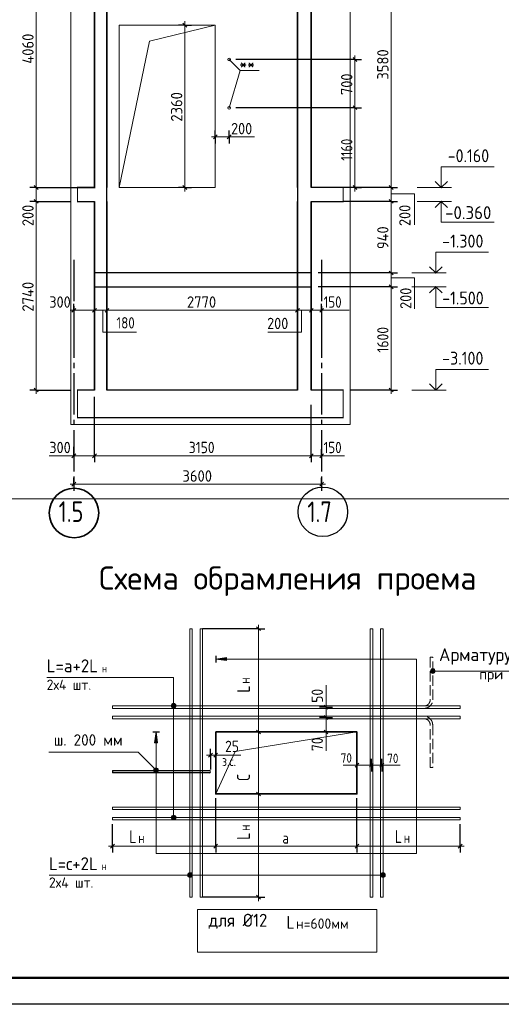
# Model space of a CAD drawing. Header units: millimetres. Extents: x -5 to 21005, y -5 to 14850.
# Tile 2 of 9: x 5698 to 10365, y -5 to 9527. Entities that reach past the tile are written whole.
import ezdxf

# ---------------------------------------------------------------- set-up
doc = ezdxf.new("R2010")
doc.units = ezdxf.units.MM
doc.linetypes.add('______2', pattern=[135, 100, -35])
doc.linetypes.add('______5', pattern=[550, 400, -50, 50, -50])
for name, color, linetype, lineweight in [('Standard', 7, 'Continuous', 25), ('Арм.стержн.ниж.зоны 2й ряд', 7, '______2', 25), ('ЖБ Перекрытие средний уровень', 7, 'Continuous', 50), ('Позиционная метка линия выноска', 7, 'Continuous', 13), ('Примечания', 7, 'Continuous', 13), ('Размерная линия_ общее', 7, 'Continuous', 13), ('Текст_ общее', 7, 'Continuous', 25)]:
    doc.layers.add(name, color=color, linetype=linetype, lineweight=lineweight)
for name, color, linetype, lineweight, true_color in [('ЖБ Перекрытие верхний уровень', 7, 'Continuous', 25, 0xe0e0ff), ('ЖБ Плита Фундамента верхний уровень', 7, 'Continuous', 25, 0x783c14), ('ЖБ Стена верхний уровень', 7, 'Continuous', 25, 0x006e00)]:
    doc.layers.add(name, color=color, linetype=linetype, lineweight=lineweight, true_color=true_color)
doc.layers.add('Оси', color=7, linetype='______5', true_color=0x656565)
doc.layers.add('Размерная выноска', color=7, linetype='Continuous')
doc.styles.add('ISOCPEUR', font='txt')

msp = doc.modelspace()

# ---------------------------------------------------------------- hatches: boundary and pattern name
at = {"layer": 'Standard', "linetype": 'Continuous', "lineweight": 13, "transparency": 33554687}
for points in [[(7702.5, 3352.6), (7597.5, 3337.6), (7702.5, 3322.6)], [(9701.5, 3198.2), (9701.5, 3243.2), (9690.3, 3240)], [(9712.8, 3201.3), (9712.8, 3240), (9701.5, 3243.2)], [(9712.8, 3201.3), (9701.5, 3243.2), (9701.5, 3198.2)], [(9682.2, 3209.4), (9682.2, 3231.9), (9679, 3220.7)], [(9690.3, 3201.3), (9690.3, 3240), (9682.2, 3231.9)], [(9690.3, 3201.3), (9682.2, 3231.9), (9682.2, 3209.4)], [(9701.5, 3198.2), (9690.3, 3240), (9690.3, 3201.3)], [(9720.9, 3209.4), (9720.9, 3231.9), (9712.8, 3240)], [(9720.9, 3209.4), (9712.8, 3240), (9712.8, 3201.3)], [(9720.9, 3231.9), (9720.9, 3209.4), (9724, 3220.7)], [(6997.4, 2267.3), (7013.3, 2283.2), (7003.1, 2277.5)], [(7013.3, 2283.2), (6997.4, 2267.3), (6997.4, 2255.8)], [(7013.3, 2283.2), (6997.4, 2255.8), (7024.7, 2283.2)], [(7024.7, 2283.2), (6997.4, 2255.8), (7003.1, 2245.6)], [(7024.7, 2283.2), (7003.1, 2245.6), (7034.9, 2277.5)], [(7034.9, 2277.5), (7003.1, 2245.6), (7013.3, 2239.9)], [(7034.9, 2277.5), (7013.3, 2239.9), (7040.6, 2267.3)], [(7040.6, 2267.3), (7013.3, 2239.9), (7024.7, 2239.9)], [(7040.6, 2267.3), (7024.7, 2239.9), (7040.6, 2255.8)], [(7040.6, 2255.8), (7024.7, 2239.9), (7034.9, 2245.6)]]:
    msp.add_hatch(color=7, dxfattribs=at).paths.add_polyline_path(points)
msp.add_hatch(color=7, dxfattribs=at).paths.add_polyline_path([(7004.5, 2526.6), (7019.5, 2631.6), (7034.5, 2526.6)], flags=16)
at = {"layer": 'Текст_ общее', "linetype": 'Continuous', "lineweight": 13, "transparency": 33554687}
for points in [[(7167.1, 2885.5), (7212.1, 2885.5), (7209, 2896.8)], [(7167.1, 2885.5), (7209, 2896.8), (7170.3, 2896.8)], [(7170.3, 2874.3), (7212.1, 2885.5), (7167.1, 2885.5)], [(7170.3, 2896.8), (7209, 2896.8), (7200.9, 2904.9)], [(7170.3, 2896.8), (7200.9, 2904.9), (7178.4, 2904.9)], [(7170.3, 2874.3), (7209, 2874.3), (7212.1, 2885.5)], [(7178.4, 2866.2), (7209, 2874.3), (7170.3, 2874.3)], [(7178.4, 2904.9), (7200.9, 2904.9), (7189.6, 2908)], [(7178.4, 2866.2), (7200.9, 2866.2), (7209, 2874.3)], [(7200.9, 2866.2), (7178.4, 2866.2), (7189.6, 2863)], [(7167.1, 1803.6), (7212.1, 1803.6), (7209, 1814.8)], [(7167.1, 1803.6), (7209, 1814.8), (7170.3, 1814.8)], [(7170.3, 1814.8), (7209, 1814.8), (7200.9, 1822.9)], [(7170.3, 1814.8), (7200.9, 1822.9), (7178.4, 1822.9)], [(7178.4, 1822.9), (7200.9, 1822.9), (7189.6, 1826.1)], [(7170.3, 1792.3), (7212.1, 1803.6), (7167.1, 1803.6)], [(7170.3, 1792.3), (7209, 1792.3), (7212.1, 1803.6)], [(7178.4, 1784.2), (7209, 1792.3), (7170.3, 1792.3)], [(7178.4, 1784.2), (7200.9, 1784.2), (7209, 1792.3)], [(7200.9, 1784.2), (7178.4, 1784.2), (7189.6, 1781.1)], [(7330.2, 1234.6), (7330.2, 1257.1), (7327, 1245.9)], [(7338.3, 1226.5), (7338.3, 1265.2), (7330.2, 1257.1)], [(7338.3, 1226.5), (7330.2, 1257.1), (7330.2, 1234.6)], [(7349.5, 1223.4), (7349.5, 1268.4), (7338.3, 1265.2)], [(7349.5, 1223.4), (7338.3, 1265.2), (7338.3, 1226.5)], [(7360.8, 1226.5), (7360.8, 1265.2), (7349.5, 1268.4)], [(7360.8, 1226.5), (7349.5, 1268.4), (7349.5, 1223.4)], [(7368.9, 1234.6), (7368.9, 1257.1), (7360.8, 1265.2)], [(7368.9, 1234.6), (7360.8, 1265.2), (7360.8, 1226.5)], [(7368.9, 1257.1), (7368.9, 1234.6), (7372, 1245.9)], [(9199.2, 1234.6), (9199.2, 1257.1), (9196, 1245.9)], [(9207.3, 1226.5), (9207.3, 1265.2), (9199.2, 1257.1)], [(9207.3, 1226.5), (9199.2, 1257.1), (9199.2, 1234.6)], [(9218.5, 1223.4), (9218.5, 1268.4), (9207.3, 1265.2)], [(9218.5, 1223.4), (9207.3, 1265.2), (9207.3, 1226.5)], [(9229.8, 1226.5), (9229.8, 1265.2), (9218.5, 1268.4)], [(9229.8, 1226.5), (9218.5, 1268.4), (9218.5, 1223.4)], [(9237.9, 1234.6), (9237.9, 1257.1), (9229.8, 1265.2)], [(9237.9, 1234.6), (9229.8, 1265.2), (9229.8, 1226.5)], [(9237.9, 1257.1), (9237.9, 1234.6), (9241, 1245.9)]]:
    msp.add_hatch(color=7, dxfattribs=at).paths.add_polyline_path(points)

# ---------------------------------------------------------------- linework, layer by layer
at = {"layer": 'Standard', "color": 7, "linetype": 'Continuous', "lineweight": 13, "transparency": 33554687}
for p, q in [((7727.2, 9141.9), (7834.2, 9034.9)), ((7727.2, 8675.2), (7834.2, 9034.9)), ((7834.2, 9034.9), (8018.2, 9034.9)), ((9883.6, 7901.9), (9550.3, 7901.9)), ((9883.6, 7768.6), (9550.3, 7768.6)), ((9830.1, 7075.2), (9496.8, 7075.2)), ((9830.1, 6941.9), (9496.8, 6941.9)), ((9830.1, 5941.9), (9496.8, 5941.9)), ((9701.5, 3243.2), (9701.5, 3243.2)), ((9679, 3220.7), (9679, 3220.7)), ((11352.1, 3220.7), (9701.5, 3220.7)), ((9701.5, 3198.2), (9701.5, 3198.2)), ((9724, 3220.7), (9724, 3220.7)), ((8666.3, 2871.6), (8666.3, 3085.6)), ((8666.3, 2631.6), (8666.3, 2449.6)), ((7597.4, 2407.2), (7841.4, 2407.2)), ((8966.5, 2310.2), (8832.5, 2310.2)), ((9206.9, 2310.2), (9384.9, 2310.2)), ((7003.1, 2277.5), (7003.1, 2277.5)), ((7003.1, 2245.6), (7003.1, 2245.6)), ((7034.9, 2277.5), (7034.9, 2277.5)), ((7034.9, 2245.6), (7034.9, 2245.6))]:
    msp.add_line(p, q, dxfattribs=at)
at = {"layer": 'Standard', "color": 251, "linetype": 'Continuous', "lineweight": 13, "true_color": 0x494949, "transparency": 33554687}
for p, q in [((7702.5, 3352.6), (7597.5, 3337.6)), ((7597.5, 3337.6), (7597.5, 3337.6)), ((7597.5, 3337.6), (7597.5, 3337.6)), ((7597.5, 3337.6), (7597.5, 3337.6)), ((7597.5, 3337.6), (7702.5, 3322.6)), ((7702.5, 3322.6), (7702.5, 3352.6)), ((7702.5, 3337.6), (7710, 3337.6)), ((7004.5, 2526.6), (7019.5, 2631.6)), ((7019.5, 2631.6), (7019.5, 2631.6)), ((7019.5, 2631.6), (7019.5, 2631.6)), ((7019.5, 2631.6), (7019.5, 2631.6)), ((7019.5, 2631.6), (7034.5, 2526.6)), ((7034.5, 2526.6), (7004.5, 2526.6)), ((7019.5, 2526.6), (7019.5, 2519.1))]:
    msp.add_line(p, q, dxfattribs=at)
at = {"layer": 'Standard', "color": 7, "linetype": '______2', "lineweight": 13, "transparency": 33554687}
for p, q in [((9675.8, 3355.3), (9675.8, 2943.3)), ((9699.8, 3355.3), (9675.8, 3355.3)), ((9699.8, 2943.3), (9699.8, 3355.3)), ((9675.8, 2287.6), (9675.8, 2699.6)), ((9699.8, 2699.6), (9699.8, 2287.6)), ((9699.8, 2287.6), (9675.8, 2287.6))]:
    msp.add_line(p, q, dxfattribs=at)
at = {"layer": 'Standard', "color": 7, "linetype": 'Continuous', "lineweight": 25, "transparency": 33554687}
msp.add_lwpolyline([(0, 0), (21000, 0), (21000, 14850), (0, 14850), (0, 0)], close=True, dxfattribs=at)
at = {"layer": 'Standard', "color": 7, "linetype": 'Continuous', "lineweight": 50, "transparency": 33554687}
msp.add_lwpolyline([(1000, 14600), (20750, 14600), (20750, 250), (1000, 250), (1000, 14600)], close=True, dxfattribs=at)
at = {"layer": 'Standard', "color": 254, "linetype": 'Continuous', "lineweight": 18, "true_color": 0xc4c4ff, "transparency": 33554687}
msp.add_lwpolyline([(6193.1, 5608.6), (8899.3, 5608.6), (8899.3, 13608.6), (6193.1, 13608.6), (6193.1, 5608.6)], dxfattribs=at)
at = {"layer": 'Standard', "color": 7, "linetype": 'Continuous', "lineweight": 13, "transparency": 33554687}
for points in [[(9783.6, 7901.9), (9783.6, 8101.9), (10295.3, 8101.9)], [(9783.6, 7768.6), (9783.6, 7568.6), (10295.3, 7568.6)], [(9730.1, 7075.2), (9730.1, 7275.2), (10241.8, 7275.2)], [(9730.1, 6941.9), (9730.1, 6741.9), (10241.8, 6741.9)], [(9730.1, 5941.9), (9730.1, 6141.9), (10241.8, 6141.9)], [(13594.3, 4889.3), (4807.5, 4889.3), (4807.5, -5)], [(7369.5, 3631.6), (7369.5, 1031.6), (7345.5, 1031.6), (7345.5, 3631.6), (7369.5, 3631.6)], [(7469.5, 3631.6), (7469.5, 1031.6), (7445.5, 1031.6), (7445.5, 3631.6), (7469.5, 3631.6)], [(9094.5, 3631.6), (9094.5, 1031.6), (9118.5, 1031.6), (9118.5, 3631.6), (9094.5, 3631.6)], [(9194.5, 3631.6), (9194.5, 1031.6), (9218.5, 1031.6), (9218.5, 3631.6), (9194.5, 3631.6)], [(9966.5, 2859.6), (6597.5, 2859.6), (6597.5, 2883.6), (9966.5, 2883.6), (9966.5, 2859.6)], [(9966.5, 2759.6), (6597.5, 2759.6), (6597.5, 2783.6), (9966.5, 2783.6), (9966.5, 2759.6)], [(7597.5, 2031.6), (7785.6, 2443.5), (8966.5, 2631.6)], [(5980.6, 2435.9), (6844.7, 2435.9), (7019, 2261.5)], [(6601.5, 2259.6), (6601.5, 2235.6), (6597.5, 2235.6), (6597.5, 2259.6), (6601.5, 2259.6)], [(9966.5, 1903.6), (6597.5, 1903.6), (6597.5, 1879.6), (9966.5, 1879.6), (9966.5, 1903.6)], [(9966.5, 1803.6), (6597.5, 1803.6), (6597.5, 1779.6), (9966.5, 1779.6), (9966.5, 1803.6)]]:
    msp.add_lwpolyline(points, dxfattribs=at)
at = {"layer": 'Standard', "color": 7, "linetype": 'Continuous', "lineweight": 35, "transparency": 33554687}
for points in [[(9723.1, 7962.4), (9783.6, 7901.9), (9844.1, 7962.4)], [(9723.1, 7708), (9783.6, 7768.6), (9844.1, 7708)], [(9669.6, 7135.8), (9730.1, 7075.2), (9790.7, 7135.8)], [(9669.6, 6881.4), (9730.1, 6941.9), (9790.7, 6881.4)], [(9669.6, 6002.4), (9730.1, 5941.9), (9790.7, 6002.4)]]:
    msp.add_lwpolyline(points, dxfattribs=at)
at = {"layer": 'Standard', "color": 251, "linetype": 'Continuous', "lineweight": 13, "true_color": 0x494949, "transparency": 33554687}
msp.add_lwpolyline([(7019.5, 2631.6), (7019.5, 1453.5), (9544.6, 1453.5), (9544.6, 3337.6), (7597.5, 3337.6)], dxfattribs=at)
at = {"layer": 'Standard', "color": 7, "linetype": 'Continuous', "lineweight": 25, "transparency": 33554687}
msp.add_lwpolyline([(7535.5, 2235.6), (6601.5, 2235.6), (6601.5, 2259.6), (7535.5, 2259.6)], dxfattribs=at)
at = {"layer": 'Standard', "color": 7, "linetype": 'Continuous', "lineweight": 13, "transparency": 33554687}
for centre in [(9701.5, 3220.7), (7019, 2261.5)]:
    msp.add_circle(centre, 22.5, dxfattribs=at)
at = {"layer": 'Standard', "color": 7, "linetype": '______2', "lineweight": 13, "transparency": 33554687}
for centre, radius, start, end in [((9615.8, 2943.3), 60, 270, 0), ((9615.8, 2943.3), 84, 270, 0), ((9615.8, 2699.6), 84, 0, 90), ((9615.8, 2699.6), 60, 0, 90)]:
    msp.add_arc(centre, radius, start, end, dxfattribs=at)
at = {"layer": 'Standard', "color": 7, "linetype": 'Continuous', "lineweight": 25, "transparency": 33554687}
msp.add_arc((7535.5, 2247.6), 12, 270, 90, dxfattribs=at)
at = {"layer": 'Арм.стержн.ниж.зоны 2й ряд', "color": 251, "linetype": 'Continuous', "lineweight": 25, "true_color": 0x494949, "transparency": 33554687}
for p, q in [((7597.5, 3369.6), (7597.5, 3305.6)), ((6987.5, 2631.6), (7051.5, 2631.6))]:
    msp.add_line(p, q, dxfattribs=at)
at = {"layer": 'ЖБ Перекрытие верхний уровень', "color": 253, "linetype": 'Continuous', "lineweight": -3, "true_color": 0xa0a0a0, "transparency": 33554687}
for p, q in [((6423.8, 7901.9), (6259.7, 7901.9)), ((6543.8, 7768.6), (6543.8, 7901.9)), ((8390.5, 7901.9), (8390.5, 7768.6)), ((8832.7, 7901.9), (8523.8, 7901.9)), ((6259.7, 7768.6), (6423.8, 7768.6)), ((8523.8, 7768.6), (8832.7, 7768.6)), ((6423.8, 7075.2), (6423.8, 6941.9)), ((8523.8, 7075.2), (6423.8, 7075.2)), ((8523.8, 6941.9), (8523.8, 7075.2)), ((6423.8, 6941.9), (8523.8, 6941.9))]:
    msp.add_line(p, q, dxfattribs=at)
at = {"layer": 'ЖБ Перекрытие верхний уровень', "color": 253, "linetype": 'Continuous', "lineweight": 18, "true_color": 0xa0a0a0, "transparency": 33554687}
msp.add_line((7593.8, 7901.9), (6660.5, 7901.9), dxfattribs=at)
at = {"layer": 'ЖБ Перекрытие средний уровень', "color": 7, "linetype": 'Continuous', "lineweight": 35, "transparency": 33554687}
msp.add_lwpolyline([(7597.5, 2631.6), (8966.5, 2631.6), (8966.5, 2031.6), (7597.5, 2031.6), (7597.5, 2631.6)], dxfattribs=at)
at = {"layer": 'ЖБ Плита Фундамента верхний уровень', "color": 253, "linetype": 'Continuous', "lineweight": -3, "true_color": 0xa0a0a0, "transparency": 33554687}
for p, q in [((6423.8, 5941.9), (6259.7, 5941.9)), ((8390.5, 5941.9), (6543.8, 5941.9)), ((8832.7, 5941.9), (8523.8, 5941.9)), ((6259.7, 5675.2), (8832.7, 5675.2))]:
    msp.add_line(p, q, dxfattribs=at)
at = {"layer": 'ЖБ Стена верхний уровень', "color": 7, "linetype": 'Continuous', "lineweight": 35, "transparency": 33554687}
for p, q in [((6423.8, 10608.6), (6423.8, 7901.9)), ((6543.8, 7901.9), (6543.8, 10608.6)), ((8390.5, 10288.6), (8390.5, 7901.9)), ((8523.8, 7901.9), (8523.8, 10288.6)), ((6423.8, 7768.6), (6423.8, 5941.9)), ((6543.8, 5941.9), (6543.8, 7768.6)), ((8390.5, 7768.6), (8390.5, 5941.9)), ((8523.8, 5941.9), (8523.8, 7768.6))]:
    msp.add_line(p, q, dxfattribs=at)
at = {"layer": 'ЖБ Стена верхний уровень', "color": 7, "linetype": 'Continuous', "lineweight": 18, "transparency": 33554687}
for p, q in [((6660.5, 9475.2), (6660.5, 7901.9)), ((7593.8, 9475.2), (6660.5, 9475.2)), ((7593.8, 7901.9), (7593.8, 9475.2))]:
    msp.add_line(p, q, dxfattribs=at)
at = {"layer": 'Оси', "color": 8, "linetype": '______5', "lineweight": -3, "transparency": 33554687}
for p, q in [((6223.8, 7203.7), (6223.8, 5029.7)), ((8623.8, 7203.7), (8623.8, 5029.7))]:
    msp.add_line(p, q, dxfattribs=at)
at = {"layer": 'Оси', "color": 7, "linetype": 'Continuous', "lineweight": 35, "transparency": 33554687}
msp.add_circle((6225, 4751.6), 239.6, dxfattribs=at)
at = {"layer": 'Оси', "color": 7, "linetype": 'Continuous', "lineweight": 25, "transparency": 33554687}
msp.add_circle((8635.8, 4763.1), 240, dxfattribs=at)
at = {"layer": 'Позиционная метка линия выноска', "color": 38, "linetype": 'Continuous', "lineweight": 18, "true_color": 0x501e0f, "transparency": 33554687}
for p, q in [((9159.9, 912.3), (7421.9, 912.3)), ((7421.9, 912.3), (7421.9, 498.3)), ((9159.9, 498.3), (9159.9, 912.3)), ((7421.9, 498.3), (9159.9, 498.3))]:
    msp.add_line(p, q, dxfattribs=at)
at = {"layer": 'Примечания', "color": 7, "linetype": 'Continuous', "lineweight": 13, "transparency": 33554687}
for p, q in [((7727.2, 8392.6), (7973.8, 8392.6)), ((8657.2, 6713.9), (8890.5, 6713.9)), ((6223.8, 5305.7), (5982.5, 5305.7)), ((8623.8, 5305.7), (8843.8, 5305.7))]:
    msp.add_line(p, q, dxfattribs=at)
at = {"layer": 'Примечания', "color": 7, "linetype": 'Continuous', "lineweight": 18, "transparency": 33554687}
msp.add_line((9296.8, 7901.9), (9296.8, 8008.6), dxfattribs=at)
at = {"layer": 'Примечания', "color": 253, "linetype": 'Continuous', "lineweight": 13, "true_color": 0xa0a0a0, "transparency": 33554687}
msp.add_lwpolyline([(6660.5, 7901.9), (6955.9, 9318.5), (7593.8, 9475.2)], dxfattribs=at)
at = {"layer": 'Примечания', "color": 7, "linetype": 'Continuous', "lineweight": 13, "transparency": 33554687}
for points in [[(9296.8, 7842.1), (9523.5, 7842.1), (9523.5, 7542.1)], [(9296.8, 7028.7), (9523.5, 7028.7), (9523.5, 6728.7)], [(6504.2, 6713.9), (6504.2, 6500.6), (6830.9, 6500.6)], [(8430.1, 6713.9), (8430.1, 6500.6), (8103.5, 6500.6)]]:
    msp.add_lwpolyline(points, dxfattribs=at)
at = {"layer": 'Примечания', "color": 7, "linetype": 'Continuous', "lineweight": 18, "transparency": 33554687}
for centre in [(7727.2, 9141.9), (7727.2, 8675.2)]:
    msp.add_circle(centre, 13.3, dxfattribs=at)
at = {"layer": 'Размерная выноска', "color": 7, "linetype": 'Continuous', "lineweight": 13, "transparency": 33554687}
for p, q in [((6259.7, 7761.9), (6259.7, 7908.6)), ((8832.7, 7908.6), (8832.7, 7761.9)), ((6259.7, 5668.6), (6259.7, 5948.6)), ((8832.7, 5948.6), (8832.7, 5668.6))]:
    msp.add_line(p, q, dxfattribs=at)
at = {"layer": 'Размерная линия_ общее', "color": 7, "linetype": 'Continuous', "lineweight": 13, "transparency": 33554687}
for p, q in [((5858.4, 7901.9), (5858.4, 10608.6)), ((9296.8, 7901.9), (9296.8, 10288.6)), ((7299, 9475.2), (7299, 9512.7)), ((8946.8, 9141.9), (8946.8, 9179.4)), ((8946.8, 8675.2), (8946.8, 9141.9)), ((7593.8, 8392.6), (7556.3, 8392.6)), ((7593.8, 8392.6), (7727.2, 8392.6)), ((7727.2, 8392.6), (7764.7, 8392.6)), ((5858.4, 7768.6), (5858.4, 7901.9)), ((7299, 7901.9), (7299, 7864.4)), ((8946.8, 7901.9), (8946.8, 7864.4)), ((9296.8, 7768.6), (9296.8, 7901.9)), ((9296.8, 7075.2), (9296.8, 7768.6)), ((9296.8, 6941.9), (9296.8, 7075.2)), ((6223.8, 6713.9), (6186.3, 6713.9)), ((6223.8, 6713.9), (6423.8, 6713.9)), ((6423.8, 6713.9), (6543.8, 6713.9)), ((6543.8, 6713.9), (8390.5, 6713.9)), ((8390.5, 6713.9), (8523.8, 6713.9)), ((8523.8, 6713.9), (8623.8, 6713.9)), ((8623.8, 6713.9), (8661.3, 6713.9)), ((5858.4, 5941.9), (5858.4, 5904.4)), ((9296.8, 5941.9), (9296.8, 5904.4)), ((6223.8, 5305.7), (6186.3, 5305.7)), ((6223.8, 5305.7), (6423.8, 5305.7)), ((6423.8, 5305.7), (8523.8, 5305.7)), ((8523.8, 5305.7), (8623.8, 5305.7)), ((8623.8, 5305.7), (8661.3, 5305.7)), ((6223.8, 5029.7), (6186.3, 5029.7)), ((6223.8, 5029.7), (8623.8, 5029.7)), ((8623.8, 5029.7), (8661.3, 5029.7)), ((8011.4, 3631.6), (8011.4, 3669.1)), ((8011.4, 3631.6), (8011.4, 2631.6)), ((8666.3, 2871.6), (8666.3, 2909.1)), ((8666.3, 2771.6), (8666.3, 2871.6)), ((8666.3, 2631.6), (8666.3, 2771.6)), ((8011.4, 2631.6), (8011.4, 2669.1)), ((8011.4, 2631.6), (8011.4, 2594.1)), ((8011.4, 2031.6), (8011.4, 2631.6)), ((8666.3, 2631.6), (8666.3, 2594.1)), ((7547.4, 2407.2), (7509.9, 2407.2)), ((7597.4, 2407.2), (7547.4, 2407.2)), ((7597.4, 2407.2), (7634.9, 2407.2)), ((8966.5, 2310.2), (8929, 2310.2)), ((8966.5, 2310.2), (9106, 2310.2)), ((9106, 2310.2), (9206.9, 2310.2)), ((9206.9, 2310.2), (9244.4, 2310.2)), ((8011.4, 1031.6), (8011.4, 2031.6)), ((6597.5, 1525.6), (6560, 1525.6)), ((7597.5, 1525.6), (6597.5, 1525.6)), ((7597.5, 1525.6), (7560, 1525.6)), ((7597.5, 1525.6), (7635, 1525.6)), ((7597.5, 1525.6), (8966.5, 1525.6)), ((8966.5, 1525.6), (9966.5, 1525.6)), ((9966.5, 1525.6), (10004, 1525.6)), ((8011.4, 1031.6), (8011.4, 994.1))]:
    msp.add_line(p, q, dxfattribs=at)
at = {"layer": 'Размерная линия_ общее', "color": 253, "linetype": 'Continuous', "lineweight": -3, "true_color": 0xa0a0a0, "transparency": 33554687}
for p, q in [((7299, 9475.2), (7236.5, 9475.2)), ((7299, 9475.2), (7361.5, 9475.2)), ((8946.8, 9141.9), (7793.8, 9141.9)), ((8946.8, 9141.9), (8884.3, 9141.9)), ((8946.8, 9141.9), (9009.3, 9141.9)), ((8946.8, 8675.2), (8884.3, 8675.2)), ((8946.8, 8675.2), (9009.3, 8675.2)), ((7593.8, 8392.6), (7593.8, 8455.1)), ((7593.8, 8392.6), (7593.8, 8330.1)), ((7727.2, 8392.6), (7727.2, 8455.1)), ((7727.2, 8392.6), (7727.2, 8330.1)), ((5858.4, 7901.9), (5795.9, 7901.9)), ((5858.4, 7901.9), (5920.9, 7901.9)), ((5858.4, 7901.9), (6430.5, 7901.9)), ((7299, 7901.9), (7236.5, 7901.9)), ((7299, 7901.9), (7361.5, 7901.9)), ((8946.8, 7901.9), (8884.3, 7901.9)), ((8946.8, 7901.9), (8901.1, 7901.9)), ((8946.8, 7901.9), (9009.3, 7901.9)), ((9296.8, 7901.9), (9234.3, 7901.9)), ((9296.8, 7901.9), (9359.3, 7901.9)), ((5858.4, 7768.6), (5795.9, 7768.6)), ((5858.4, 7768.6), (5920.9, 7768.6)), ((5858.4, 7768.6), (6196, 7768.6)), ((9296.8, 7768.6), (9234.3, 7768.6)), ((9296.8, 7768.6), (9359.3, 7768.6)), ((9296.8, 7075.2), (9234.3, 7075.2)), ((9296.8, 7075.2), (9359.3, 7075.2)), ((9296.8, 6941.9), (9234.3, 6941.9)), ((9296.8, 6941.9), (9359.3, 6941.9)), ((6223.8, 6713.9), (6223.8, 6776.4)), ((6423.8, 6713.9), (6423.8, 6776.4)), ((6543.8, 6713.9), (6543.8, 6776.4)), ((8390.5, 6713.9), (8390.5, 6776.4)), ((8523.8, 6713.9), (8523.8, 6776.4)), ((8623.8, 6713.9), (8623.8, 6776.4)), ((6223.8, 6713.9), (6223.8, 6651.4)), ((6423.8, 6713.9), (6423.8, 6651.4)), ((6543.8, 6713.9), (6543.8, 6651.4)), ((8390.5, 6713.9), (8390.5, 6651.4)), ((8523.8, 6713.9), (8523.8, 6651.4)), ((8623.8, 6713.9), (8623.8, 6651.4)), ((5858.4, 5941.9), (5795.9, 5941.9)), ((5858.4, 5941.9), (5920.9, 5941.9)), ((5858.4, 5941.9), (6197.3, 5941.9)), ((9296.8, 5941.9), (8899.3, 5941.9)), ((9296.8, 5941.9), (9234.3, 5941.9)), ((9296.8, 5941.9), (9359.3, 5941.9)), ((6223.8, 5305.7), (6223.8, 5368.2)), ((6423.8, 5305.7), (6423.8, 5368.2)), ((8523.8, 5305.7), (8523.8, 5368.2)), ((8623.8, 5305.7), (8623.8, 5368.2)), ((6223.8, 5305.7), (6223.8, 5243.2)), ((6423.8, 5305.7), (6423.8, 5243.2)), ((8523.8, 5305.7), (8523.8, 5243.2)), ((8623.8, 5305.7), (8623.8, 5243.2)), ((8623.8, 5305.7), (8623.8, 5305.7)), ((6223.8, 5029.7), (6223.8, 5092.2)), ((8623.8, 5029.7), (8623.8, 5092.2)), ((6223.8, 5029.7), (6223.8, 4967.2)), ((8623.8, 5029.7), (8623.8, 4967.2)), ((8011.4, 3631.6), (7469.5, 3631.6)), ((8011.4, 3631.6), (7948.9, 3631.6)), ((8011.4, 3631.6), (8073.9, 3631.6)), ((8666.3, 2871.6), (8603.8, 2871.6)), ((8666.3, 2871.6), (8728.8, 2871.6)), ((8666.3, 2871.6), (8666.3, 2871.6)), ((8666.3, 2771.6), (8603.8, 2771.6)), ((8666.3, 2771.6), (8728.8, 2771.6)), ((8666.3, 2771.6), (8670, 2771.6)), ((8011.4, 2631.6), (7948.9, 2631.6)), ((8011.4, 2631.6), (7948.9, 2631.6)), ((8011.4, 2631.6), (8073.9, 2631.6)), ((8011.4, 2631.6), (8011.4, 2631.6)), ((8011.4, 2631.6), (8073.9, 2631.6)), ((8011.4, 2631.6), (8011.4, 2631.6)), ((8666.3, 2631.6), (8603.8, 2631.6)), ((8666.3, 2631.6), (8728.8, 2631.6)), ((8666.3, 2631.6), (8670, 2631.6)), ((7547.4, 2407.2), (7547.4, 2469.7)), ((7547.4, 2407.2), (7547.4, 2344.7)), ((7547.4, 2407.2), (7547.4, 2269.2)), ((7597.4, 2407.2), (7597.4, 2469.7)), ((7597.4, 2407.2), (7597.4, 2447.2)), ((7597.4, 2407.2), (7597.4, 2344.7)), ((8966.5, 2310.2), (8966.5, 2372.7)), ((8966.5, 2310.2), (8966.5, 2247.7)), ((9106, 2310.2), (9106, 2372.7)), ((9106, 2310.2), (9106, 2247.7)), ((9206.9, 2310.2), (9206.9, 2372.7)), ((9206.9, 2310.2), (9206.9, 2247.7)), ((8011.4, 2031.6), (7948.9, 2031.6)), ((8011.4, 2031.6), (8073.9, 2031.6)), ((8011.4, 2031.6), (8011.4, 2031.6)), ((7597.5, 1525.6), (7597.5, 1991.6)), ((8966.5, 1525.6), (8966.5, 1991.6)), ((6597.5, 1525.6), (6597.5, 1739.6)), ((9966.5, 1525.6), (9966.5, 1739.6)), ((6597.5, 1525.6), (6597.5, 1588.1)), ((6597.5, 1525.6), (6597.5, 1463.1)), ((7597.5, 1525.6), (7597.5, 1588.1)), ((7597.5, 1525.6), (7597.5, 1588.1)), ((7597.5, 1525.6), (7597.5, 1463.1)), ((7597.5, 1525.6), (7597.5, 1463.1)), ((7597.5, 1525.6), (7597.5, 1525.6)), ((8966.5, 1525.6), (8966.5, 1588.1)), ((8966.5, 1525.6), (8966.5, 1463.1)), ((9966.5, 1525.6), (9966.5, 1588.1)), ((9966.5, 1525.6), (9966.5, 1463.1)), ((8011.4, 1031.6), (7469.5, 1031.6)), ((8011.4, 1031.6), (7948.9, 1031.6)), ((8011.4, 1031.6), (8073.9, 1031.6))]:
    msp.add_line(p, q, dxfattribs=at)
at = {"layer": 'Размерная линия_ общее', "color": 7, "linetype": 'Continuous', "lineweight": 25, "transparency": 33554687}
for p, q in [((7317.8, 9456.5), (7280.3, 9494)), ((8965.5, 9123.2), (8928, 9160.7)), ((8965.5, 8656.5), (8928, 8694)), ((7575.1, 8373.9), (7612.6, 8411.4)), ((7708.4, 8373.9), (7745.9, 8411.4)), ((5877.1, 7883.2), (5839.6, 7920.7)), ((7317.8, 7883.2), (7280.3, 7920.7)), ((8965.5, 7883.2), (8928, 7920.7)), ((9315.5, 7883.2), (9278, 7920.7)), ((5877.1, 7749.8), (5839.6, 7787.3)), ((9315.5, 7749.8), (9278, 7787.3)), ((9315.5, 7056.5), (9278, 7094)), ((9315.5, 6923.2), (9278, 6960.7)), ((6205.1, 6695.2), (6242.6, 6732.7)), ((6405.1, 6695.2), (6442.6, 6732.7)), ((6525.1, 6695.2), (6562.6, 6732.7)), ((8371.7, 6695.2), (8409.2, 6732.7)), ((8505.1, 6695.2), (8542.6, 6732.7)), ((8605.1, 6695.2), (8642.6, 6732.7)), ((5877.1, 5923.2), (5839.6, 5960.7)), ((9315.5, 5923.2), (9278, 5960.7)), ((6205.1, 5286.9), (6242.6, 5324.4)), ((6405.1, 5286.9), (6442.6, 5324.4)), ((8505.1, 5286.9), (8542.6, 5324.4)), ((8605.1, 5286.9), (8642.6, 5324.4)), ((6205.1, 5011), (6242.6, 5048.5)), ((8605.1, 5011), (8642.6, 5048.5)), ((7992.6, 3650.3), (8030.1, 3612.8)), ((8685, 2852.8), (8647.5, 2890.3)), ((8685, 2752.8), (8647.5, 2790.3)), ((7992.6, 2650.3), (8030.1, 2612.8)), ((8030.1, 2612.8), (7992.6, 2650.3)), ((8685, 2612.8), (8647.5, 2650.3)), ((7566.2, 2426), (7528.7, 2388.5)), ((7616.2, 2426), (7578.7, 2388.5)), ((8947.8, 2291.4), (8985.3, 2328.9)), ((9087.2, 2291.4), (9124.7, 2328.9)), ((9188.2, 2291.4), (9225.7, 2328.9)), ((8030.1, 2012.8), (7992.6, 2050.3)), ((6616.3, 1544.3), (6578.8, 1506.8)), ((7616.3, 1544.3), (7578.8, 1506.8)), ((7578.8, 1506.8), (7616.3, 1544.3)), ((8947.8, 1506.8), (8985.3, 1544.3)), ((9947.8, 1506.8), (9985.3, 1544.3)), ((8030.1, 1012.8), (7992.6, 1050.3))]:
    msp.add_line(p, q, dxfattribs=at)
at = {"layer": 'Размерная линия_ общее', "color": 7, "linetype": 'Continuous', "lineweight": 13, "transparency": 33554687}
for points in [[(7299, 7901.9), (7299, 8494), (7299, 8494), (7299, 9475.2)], [(8946.8, 7901.9), (8946.8, 8117.9), (8946.8, 8117.9), (8946.8, 8675.2)], [(5858.4, 5941.9), (5858.4, 6656.7), (5858.4, 6656.7), (5858.4, 7768.6)], [(9296.8, 5941.9), (9296.8, 6263.6), (9296.8, 6263.6), (9296.8, 6286.5), (9296.8, 6286.5), (9296.8, 6361.4), (9296.8, 6361.4), (9296.8, 6591.8), (9296.8, 6591.8), (9296.8, 6941.9)]]:
    msp.add_lwpolyline(points, dxfattribs=at)
at = {"layer": 'Размерная линия_ общее', "color": 253, "linetype": 'Continuous', "lineweight": -3, "true_color": 0xa0a0a0, "transparency": 33554687}
for points in [[(8946.8, 8675.2), (8938.3, 8675.2), (8938.3, 8675.2), (7793.8, 8675.2)], [(9296.8, 7901.9), (9288.3, 7901.9), (9288.3, 7901.9), (9288.3, 7901.9), (9288.3, 7901.9), (9288.3, 7901.9), (9288.3, 7901.9), (8834.5, 7901.9)], [(9296.8, 7768.6), (9288.3, 7768.6), (9288.3, 7768.6), (9288.3, 7768.6), (9288.3, 7768.6), (9288.3, 7768.6), (9288.3, 7768.6), (8834.5, 7768.6)], [(9296.8, 7075.2), (9288.3, 7075.2), (9288.3, 7075.2), (9288.3, 7075.2), (9288.3, 7075.2), (9288.3, 7075.2), (9288.3, 7075.2), (9288.3, 7075.2), (9288.3, 7075.2), (8590.5, 7075.2)], [(9296.8, 6941.9), (9288.3, 6941.9), (9288.3, 6941.9), (9288.3, 6941.9), (9288.3, 6941.9), (9288.3, 6941.9), (9288.3, 6941.9), (9288.3, 6941.9), (9288.3, 6941.9), (8590.5, 6941.9)], [(6423.8, 5305.7), (6423.8, 5314.2), (6423.8, 5314.2), (6423.8, 5314.2), (6423.8, 5314.2), (6423.8, 5601), (6423.8, 5601), (6423.8, 5875.2)], [(8523.8, 5305.7), (8523.8, 5314.2), (8523.8, 5314.2), (8523.8, 5799.9)], [(6223.8, 5305.7), (6223.8, 5314.2), (6223.8, 5314.2), (6223.8, 5314.2), (6223.8, 5314.2), (6223.8, 5392.5)]]:
    msp.add_lwpolyline(points, dxfattribs=at)
at = {"layer": 'Текст_ общее', "color": 7, "linetype": 'Continuous', "lineweight": 13, "transparency": 33554687}
for p, q in [((7167.1, 2885.5), (7167.1, 2885.5)), ((7189.6, 2908), (7189.6, 2908)), ((7189.6, 2863), (7189.6, 2863)), ((7212.1, 2885.5), (7212.1, 2885.5)), ((7189.6, 1826.1), (7189.6, 1826.1)), ((7167.1, 1803.6), (7167.1, 1803.6)), ((7189.6, 1781.1), (7189.6, 1781.1)), ((7212.1, 1803.6), (7212.1, 1803.6)), ((7327, 1245.9), (7327, 1245.9)), ((7349.5, 1268.4), (7349.5, 1268.4)), ((9218.5, 1245.9), (7349.5, 1245.9)), ((7372, 1245.9), (7372, 1245.9)), ((9196, 1245.9), (9196, 1245.9)), ((9218.5, 1268.4), (9218.5, 1268.4)), ((9241, 1245.9), (9241, 1245.9)), ((7349.5, 1223.4), (7349.5, 1223.4)), ((9218.5, 1223.4), (9218.5, 1223.4))]:
    msp.add_line(p, q, dxfattribs=at)
for points in [[(7189.6, 2885.5), (7189.6, 3159.1), (5961.6, 3159.1)], [(7189.6, 1803.6), (7189.6, 3159.1), (5961.6, 3159.1)], [(7349.5, 1245.9), (7194.1, 1245.9), (5983.4, 1245.9)]]:
    msp.add_lwpolyline(points, dxfattribs=at)
for centre in [(7189.6, 2885.5), (7189.6, 1803.6), (7349.5, 1245.9), (9218.5, 1245.9)]:
    msp.add_circle(centre, 22.5, dxfattribs=at)

# ---------------------------------------------------------------- texts
at = {"layer": 'Standard', "color": 7, "linetype": 'Continuous', "lineweight": 25, "transparency": 33554687, "attachment_point": 7, "style": 'ISOCPEUR'}
for s, insert, char_height, width in [('\\W0.89;**', (7825.9, 9039.7), 125, 255.439), ('\\W0.90;-0.160', (9845.3, 8147.7), 125, 505.886), ('\\W0.95;-0.360', (9820.3, 7596.7), 125, 533.932), ('\\W0.90;-1.300', (9791.8, 7321.1), 125, 505.883), ('\\W0.90;-1.500', (9791.8, 6770.1), 125, 505.883), ('\\W0.90;-3.100', (9791.8, 6187.7), 125, 505.883), ('\\W0.98;Арматуру отогнуть', (9761.3, 3283.8), 125, 1660.648), ('\\W0.98;при необходимости', (10150.9, 3113.8), 100, 1248.402), ('\\W0.95;L=а+2L', (5960, 3209), 125, 596.781), ('\\W0.78;н', (6497.5, 3209), 75, 81.604), ('\\W0.96;2х4 шт.', (5960, 3039), 100, 537.814), ('\\W0.97;ш. 200 мм', (6028.8, 2499.2), 110, 723.943), ('\\W0.77;L', (6760.8, 1555.8), 125, 134.81), ('\\W0.78;н', (6847.6, 1555.8), 100, 108.801), ('\\W0.77;L', (9333.1, 1556.5), 125, 134.81), ('\\W0.78;н', (9419.9, 1556.5), 100, 108.805), ('\\W0.95;L=с+2L', (5981.8, 1293.8), 125, 571.725), ('\\W0.78;н', (6494.3, 1293.8), 75, 81.599), ('\\W0.96;2х4 шт.', (5981.8, 1123.8), 100, 537.811), ('\\W0.93;для Ø12 ', (7527.8, 726.3), 125, 745.511), ('\\W0.86; L', (8215.3, 726.3), 125, 214.722), ('\\W0.96;н=600мм', (8376.4, 726.3), 100, 557.726)]:
    msp.add_mtext(s, dxfattribs=dict(at, insert=insert, char_height=char_height, width=width))
at = {"layer": 'Standard', "color": 7, "linetype": 'Continuous', "lineweight": 50, "transparency": 33554687, "insert": (6466.8, 3948.4), "char_height": 225, "width": 3821.289, "attachment_point": 7, "style": 'ISOCPEUR'}
msp.add_mtext('\\W0.99;Схема обрамления проема', dxfattribs=at)
at = {"layer": 'Standard', "color": 7, "linetype": 'Continuous', "lineweight": 25, "transparency": 33554687, "attachment_point": 7, "rotation": 90, "style": 'ISOCPEUR'}
for s, insert, char_height, width in [('\\W0.78;н', (7928.8, 3099.6), 100, 108.801), ('\\W0.77;L', (7928.8, 3012.9), 125, 134.81), ('\\W0.77;С', (7928.8, 2159.5), 125, 134.801), ('\\W0.78;н', (7928.8, 1674.2), 100, 108.801), ('\\W0.77;L', (7928.8, 1587.5), 125, 134.801)]:
    msp.add_mtext(s, dxfattribs=dict(at, insert=insert, char_height=char_height, width=width))
at = {"layer": 'Оси', "color": 7, "linetype": 'Continuous', "lineweight": 35, "transparency": 33554687, "char_height": 200, "width": 378.712, "attachment_point": 7, "style": 'ISOCPEUR'}
for s, insert in [('\\W0.79;1.5', (6075, 4664.6)), ('\\W0.79;1.7', (8485.8, 4663.1))]:
    msp.add_mtext(s, dxfattribs=dict(at, insert=insert))
at = {"layer": 'Размерная линия_ общее', "color": 7, "linetype": 'Continuous', "lineweight": 25, "transparency": 33554687, "char_height": 110, "attachment_point": 7, "rotation": 90, "style": 'ISOCPEUR'}
for s, insert, width in [('\\W0.93;4060', (5833.4, 9101.2), 370.19), ('\\W0.93;3580', (9271.8, 8946.7), 359.043), ('\\W0.91;700', (8921.8, 8798.6), 280.998), ('\\W0.93;2360', (7274, 8540.1), 359.05), ('\\W0.80;1160', (8921.8, 8162.1), 307.856), ('\\W0.91;200', (5833.4, 7529.8), 280.998), ('\\W0.91;200', (9485.1, 7529.8), 280.998), ('\\W0.92;940', (9271.8, 7306.4), 292.219), ('\\W0.93;2740', (5833.4, 6701.2), 370.19), ('\\W0.91;200', (9494.3, 6727.1), 280.994), ('\\W0.87;1600', (9271.8, 6304.4), 333.451), ('\\W0.87;50', (8636.3, 2914.1), 201.97), ('\\W0.87;70', (8636.3, 2446.1), 201.962)]:
    msp.add_mtext(s, dxfattribs=dict(at, insert=insert, width=width))
at = {"layer": 'Размерная линия_ общее', "color": 7, "linetype": 'Continuous', "lineweight": 25, "transparency": 33554687, "char_height": 110, "attachment_point": 7, "style": 'ISOCPEUR'}
for s, insert, width in [('\\W0.91;200', (7745.9, 8417.6), 280.99), ('\\W0.91;300', (5985.1, 6738.9), 280.99), ('\\W0.93;2770', (7318.7, 6738.9), 359.05), ('\\W0.83;150', (8642.6, 6738.9), 254.286), ('\\W0.83;180', (6635.8, 6537.5), 254.286), ('\\W0.91;200', (8095.3, 6531.9), 280.99), ('\\W0.91;300', (5985.1, 5330.7), 280.99), ('\\W0.87;3150', (7336.3, 5330.7), 333.451), ('\\W0.83;150', (8642.6, 5330.7), 254.286), ('\\W0.93;3600', (7275.3, 5054.7), 359.043), ('\\W0.87;25', (7688.3, 2437.2), 201.962), ('\\W0.80;а', (8243.5, 1550.6), 131.937)]:
    msp.add_mtext(s, dxfattribs=dict(at, insert=insert, width=width))
at = {"layer": 'Размерная линия_ общее', "color": 7, "linetype": 'Continuous', "lineweight": 18, "transparency": 33554687, "char_height": 90, "attachment_point": 7, "style": 'ISOCPEUR'}
for s, insert, width in [('\\W0.87;70', (8808.5, 2334.8), 165.24), ('\\W0.87;70', (9259.2, 2331.1), 165.244), ('\\W0.90;з.с.', (7658.6, 2301.4), 206.978)]:
    msp.add_mtext(s, dxfattribs=dict(at, insert=insert, width=width))

doc.saveas('drawing.dxf')
